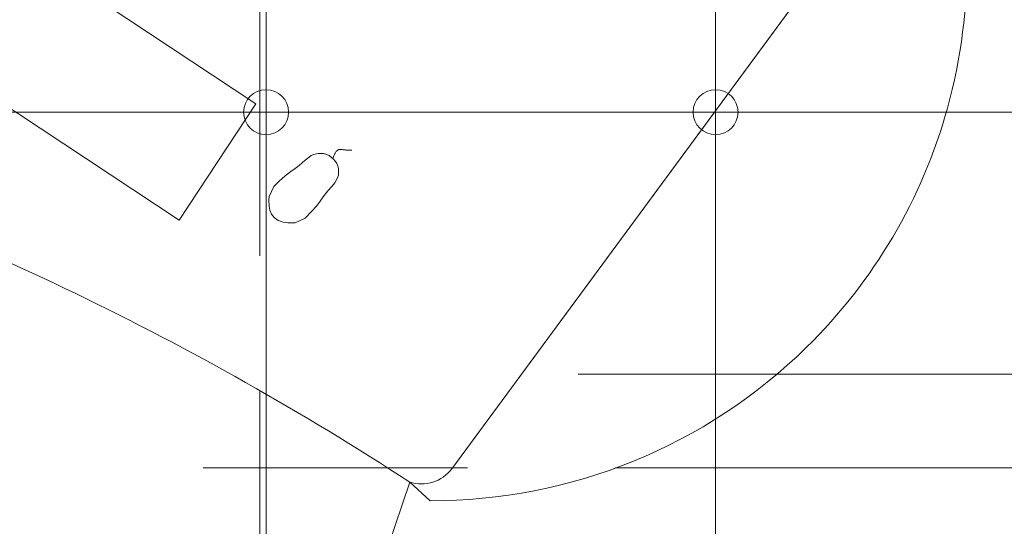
# Model space of a CAD drawing. Header units: metres. Extents: x -45 to 152, y -127 to 99.
# Tile 40 of 256: x -34.07 to -32.756, y -16.278 to -15.602. Entities that reach past the tile are written whole.
import ezdxf

# ---------------------------------------------------------------- set-up
doc = ezdxf.new("R2010")
doc.units = ezdxf.units.M
for name, pattern in [('Achsen 01', [5.291531, 3.175, -1.058062, 0.352704, -0.705764]), ('gestrichelt - 01', [2, 1, -1]), ('ISO-07 Punktiert', [0.889, 0.127, -0.762]), ('Raster 01', [2, 1, -1]), ('VW-01 Strichlinie kurz', [2, 1, -1])]:
    doc.linetypes.add(name, pattern=pattern)
for name, color, linetype, lineweight in [('013_Beton und Stahlbetonarbeiten-000 Unterzüge', 7, 'ISO-07 Punktiert', 13), ('036_Bodenbelagarbeiten-350 Doppelbodenelement', 7, 'Continuous', 9), ('_1.35m (3D)', 7, 'Continuous', 9), ('_GRU (2D)', 7, 'Continuous', 9), ('_OG 2 (2D)', 7, 'Continuous', 9)]:
    doc.layers.add(name, color=color, linetype=linetype, lineweight=lineweight)
for name, color, linetype, lineweight, true_color in [('ACTES-Einrichtung Aufsicht.', 7, 'Continuous', 9, 0xa6a6a6), ('AV1-Achsen', 1, 'Achsen 01', 18, 0xff0000), ('AV1-Bewegungsfläche', 7, 'gestrichelt - 01', 9, 0xd9d9d9), ('AV1-Raster', 7, 'Raster 01', 9, 0xa6a6a6)]:
    doc.layers.add(name, color=color, linetype=linetype, lineweight=lineweight, true_color=true_color)

# ---------------------------------------------------------------- blocks, each defined once
blk = doc.blocks.new('Group-2')
at = {"layer": 'AV1-Raster'}
for p, q in [((-33.75, -22.95), (-33.75, 1.35)), ((1.35, -16.2), (-40.5, -16.2))]:
    blk.add_line(p, q, dxfattribs=at)
blk = doc.blocks.new('1.35m (3D)')
at = {"layer": 'AV1-Raster', "color": 7}
blk.add_blockref('Group-2', (0, 0), dxfattribs=at)
blk = doc.blocks.new('Group-95')
at = {"layer": 'AV1-Bewegungsfläche', "color": 9, "flags": 128}
blk.add_lwpolyline([(-33.8668, -17.1674), (-33.5499, -16.2189, 0.063875), (-34.4696, -15.7745, 0.008083), (-34.592, -15.7358, 0.055453), (-35.4654, -15.5771), (-35.7221, -16.3246), (-35.7891, -16.5251)], format="xyb", close=True, dxfattribs=at)
at = {"color": 255, "transparency": 33554559}
blk.add_wipeout([(-32.8322, -15.7198), (-32.8461, -15.7645), (-32.863, -15.8082), (-32.8827, -15.8507), (-32.9051, -15.8918), (-32.9302, -15.9313), (-32.9578, -15.9691), (-32.9878, -16.0051), (-33.0202, -16.039), (-33.0721, -16.0853), (-33.1283, -16.1263), (-33.1882, -16.1616), (-33.2512, -16.191), (-33.3168, -16.2141), (-33.3844, -16.2307), (-33.4532, -16.2407), (-33.5227, -16.2439), (-33.5499, -16.2189), (-33.5423, -16.2208), (-33.5344, -16.2215), (-33.5266, -16.2209), (-33.5189, -16.2192), (-33.5117, -16.2162), (-33.5049, -16.2121), (-33.4989, -16.2071), (-33.4938, -16.2011), (-33.0986, -15.6643), (-33.0986, -15.6643), (-32.869, -15.3525), (-32.8641, -15.3442), (-32.8608, -15.335), (-32.8594, -15.3254), (-32.8598, -15.3156), (-32.8622, -15.3062), (-32.8663, -15.2974), (-32.8721, -15.2895), (-32.8792, -15.2829), (-32.8397, -15.3127), (-32.8259, -15.3624), (-32.8157, -15.413), (-32.8092, -15.4642), (-32.8064, -15.5157), (-32.8073, -15.5673), (-32.8119, -15.6187), (-32.8202, -15.6696)], dxfattribs=at).dxf.layer = 'ACTES-Einrichtung Aufsicht.'
at = {"layer": 'ACTES-Einrichtung Aufsicht.', "flags": 128}
blk.add_lwpolyline([(-32.8322, -15.7198, -0.131774), (-33.0202, -16.039, -0.197133), (-33.5227, -16.2439), (-33.5499, -16.2189, 0.325472), (-33.4938, -16.2011), (-33.0986, -15.6643), (-33.0986, -15.6643), (-32.869, -15.3525, 0.411112), (-32.8792, -15.2829), (-32.8397, -15.3127, -0.145377)], format="xyb", close=True, dxfattribs=at)
at = {"color": 255, "transparency": 33554687}
blk.add_wipeout([(-34.4696, -15.7745), (-34.4849, -15.7695), (-34.5001, -15.7645), (-34.5154, -15.7596), (-34.5307, -15.7547), (-34.546, -15.7499), (-34.5613, -15.7451), (-34.5766, -15.7404), (-34.592, -15.7358), (-34.699, -15.7054), (-34.8067, -15.678), (-34.9152, -15.6536), (-35.0243, -15.6323), (-35.1339, -15.6139), (-35.2441, -15.5986), (-35.3546, -15.5863), (-35.4654, -15.5771), (-35.4728, -15.5742), (-35.4797, -15.5702), (-35.4858, -15.5651), (-35.4911, -15.5591), (-35.4953, -15.5523), (-35.4984, -15.545), (-35.5003, -15.5372), (-35.501, -15.5293), (-35.501, -15.5292), (-35.501, -15.5291), (-35.501, -15.5291), (-35.501, -15.529), (-35.501, -15.5289), (-35.501, -15.5289), (-35.501, -15.5288), (-35.501, -15.5287), (-35.501, -14.475), (-35.4999, -14.4653), (-35.497, -14.456), (-35.4924, -14.4475), (-35.4861, -14.44), (-35.4786, -14.4338), (-35.47, -14.4293), (-35.4607, -14.4265), (-35.451, -14.4255), (-35.1068, -14.4406), (-34.7648, -14.4829), (-34.4273, -14.5523), (-34.0964, -14.6482), (-33.7741, -14.7701), (-33.4626, -14.9171), (-33.1636, -15.0884), (-32.8792, -15.2829), (-32.8792, -15.283), (-32.8791, -15.283), (-32.879, -15.2831), (-32.879, -15.2831), (-32.8789, -15.2832), (-32.8789, -15.2832), (-32.8788, -15.2833), (-32.8787, -15.2833), (-32.8792, -15.2829), (-32.8721, -15.2895), (-32.8663, -15.2974), (-32.8622, -15.3062), (-32.8598, -15.3156), (-32.8594, -15.3254), (-32.8608, -15.335), (-32.8641, -15.3442), (-32.869, -15.3525), (-33.4938, -16.2011), (-33.4989, -16.2071), (-33.5049, -16.2121), (-33.5117, -16.2162), (-33.5189, -16.2192), (-33.5266, -16.2209), (-33.5344, -16.2215), (-33.5423, -16.2208), (-33.5499, -16.2189), (-33.6582, -16.1507), (-33.7687, -16.086), (-33.8812, -16.0249), (-33.9956, -15.9674), (-34.1117, -15.9135), (-34.2295, -15.8634), (-34.3489, -15.817)], dxfattribs=at).dxf.layer = 'ACTES-Einrichtung Aufsicht.'
at = {"layer": 'ACTES-Einrichtung Aufsicht.'}
blk.add_line((-33.4938, -16.2011), (-32.869, -15.3525), dxfattribs=at)
at = {"layer": 'ACTES-Einrichtung Aufsicht.', "transparency": 33554534, "flags": 128}
blk.add_lwpolyline([(-34.4696, -15.7745, 0.008083), (-34.592, -15.7358, 0.055453), (-35.4654, -15.5771, -0.330906), (-35.501, -15.5293, 0.002569), (-35.501, -15.5287), (-35.501, -14.475, -0.41107), (-35.451, -14.4255, -0.160224), (-32.8792, -15.2829, -0.00305), (-32.8787, -15.2833), (-32.8792, -15.2829, -0.411112), (-32.869, -15.3525), (-33.4938, -16.2011, -0.325472), (-33.5499, -16.2189, 0.063875)], format="xyb", close=True, dxfattribs=at)
at = {"color": 255, "transparency": 33554559}
for points in [[(-34.2592, -15.6036), (-34.1566, -15.4484), (-33.7552, -15.7139), (-33.8578, -15.8691)], [(-33.6892, -15.789), (-33.6974, -15.7962), (-33.7029, -15.8003), (-33.7085, -15.8043), (-33.7162, -15.8101), (-33.7241, -15.8171), (-33.7313, -15.8243), (-33.7344, -15.8311), (-33.7375, -15.8378), (-33.7377, -15.8427), (-33.7374, -15.8507), (-33.7364, -15.8557), (-33.7342, -15.861), (-33.7307, -15.8657), (-33.7255, -15.8696), (-33.7189, -15.8719), (-33.7126, -15.873), (-33.7077, -15.8728), (-33.7029, -15.8726), (-33.6961, -15.8695), (-33.6893, -15.8664), (-33.6811, -15.8578), (-33.6743, -15.8505), (-33.6692, -15.8437), (-33.6653, -15.8381), (-33.6591, -15.83), (-33.6539, -15.8244), (-33.6498, -15.8194), (-33.6461, -15.8128), (-33.6451, -15.809), (-33.6447, -15.8045), (-33.6449, -15.8002), (-33.6458, -15.7972), (-33.6473, -15.7934), (-33.6491, -15.7907), (-33.6521, -15.7874), (-33.6536, -15.7858), (-33.6573, -15.7829), (-33.6604, -15.7815), (-33.665, -15.7801), (-33.6671, -15.78), (-33.6727, -15.7801), (-33.6778, -15.7814), (-33.6816, -15.7831), (-33.6842, -15.7849)]]:
    blk.add_wipeout(points, dxfattribs=at).dxf.layer = 'ACTES-Einrichtung Aufsicht.'
at = {"layer": 'ACTES-Einrichtung Aufsicht.', "flags": 128}
for points in [[(-34.2592, -15.6036), (-34.1566, -15.4484), (-33.7552, -15.7139), (-33.8578, -15.8691)], [(-33.6892, -15.789), (-33.6974, -15.7962), (-33.7029, -15.8003), (-33.7085, -15.8043), (-33.7162, -15.8101), (-33.7241, -15.8171), (-33.7313, -15.8243), (-33.7344, -15.8311), (-33.7375, -15.8378), (-33.7377, -15.8427), (-33.7374, -15.8507), (-33.7364, -15.8557), (-33.7342, -15.861), (-33.7307, -15.8657), (-33.7255, -15.8696), (-33.7189, -15.8719), (-33.7126, -15.873), (-33.7077, -15.8728), (-33.7029, -15.8726), (-33.6961, -15.8695), (-33.6893, -15.8664), (-33.6811, -15.8578), (-33.6743, -15.8505), (-33.6692, -15.8437), (-33.6653, -15.8381), (-33.6591, -15.83), (-33.6539, -15.8244), (-33.6498, -15.8194), (-33.6461, -15.8128), (-33.6451, -15.809), (-33.6447, -15.8045), (-33.6449, -15.8002), (-33.6458, -15.7972), (-33.6473, -15.7934), (-33.6491, -15.7907), (-33.6521, -15.7874), (-33.6536, -15.7858), (-33.6573, -15.7829), (-33.6604, -15.7815), (-33.665, -15.7801), (-33.6671, -15.78), (-33.6727, -15.7801), (-33.6778, -15.7814), (-33.6816, -15.7831), (-33.6842, -15.7849)]]:
    blk.add_lwpolyline(points, close=True, dxfattribs=at)
at = {"color": 255, "transparency": 33554559}
blk.add_wipeout([(-33.6524, -15.7871), (-33.6513, -15.784), (-33.6502, -15.7813), (-33.649, -15.7791), (-33.6477, -15.7773), (-33.6463, -15.776), (-33.6448, -15.7751), (-33.6433, -15.7747), (-33.6417, -15.7747), (-33.64, -15.775), (-33.6383, -15.7752), (-33.6365, -15.7754), (-33.6347, -15.7756), (-33.6329, -15.7757), (-33.631, -15.7758), (-33.629, -15.7758), (-33.627, -15.7759)], dxfattribs=at).dxf.layer = 'ACTES-Einrichtung Aufsicht.'
at = {"layer": 'ACTES-Einrichtung Aufsicht.'}
blk.add_open_spline([(-33.6524, -15.7871), (-33.6483, -15.7737), (-33.6351, -15.7758), (-33.627, -15.7759)], degree=2, dxfattribs=at)
blk = doc.blocks.new('Group-101')
at = {"layer": 'ACTES-Einrichtung Aufsicht.'}
blk.add_blockref('Group-95', (0, 0), dxfattribs=at)
blk = doc.blocks.new('OG 2 (2D)')
at = {"layer": 'ACTES-Einrichtung Aufsicht.'}
blk.add_blockref('Group-101', (0, 0), dxfattribs=at)
at = {"layer": '013_Beton und Stahlbetonarbeiten-000 Unterzüge', "linetype": 'VW-01 Strichlinie kurz', "flags": 128}
blk.add_lwpolyline([(-39.025, -16.375), (-39.025, -16.075), (-23.075, -16.075), (-23.075, -16.375)], close=True, dxfattribs=at)
at = {"layer": '036_Bodenbelagarbeiten-350 Doppelbodenelement', "color": 230, "linetype": 'Continuous', "flags": 128}
for points in [[(-34.3416, -15.125), (-33.7416, -15.125), (-33.7416, -15.725), (-34.3416, -15.725)], [(-33.7416, -15.125), (-33.1416, -15.125), (-33.1416, -15.725), (-33.7416, -15.725)], [(-33.1416, -15.125), (-32.5416, -15.125), (-32.5416, -15.725), (-33.1416, -15.725)], [(-34.3416, -15.725), (-33.7416, -15.725), (-33.7416, -16.325), (-34.3416, -16.325)], [(-33.7416, -15.725), (-33.1416, -15.725), (-33.1416, -16.325), (-33.7416, -16.325)], [(-33.1416, -15.725), (-32.5416, -15.725), (-32.5416, -16.325), (-33.1416, -16.325)]]:
    blk.add_lwpolyline(points, close=True, dxfattribs=at)
at = {"layer": '036_Bodenbelagarbeiten-350 Doppelbodenelement', "color": 230, "lineweight": 18}
for centre in [(-33.7416, -15.725), (-33.1416, -15.725)]:
    blk.add_circle(centre, 0.03, dxfattribs=at)
blk = doc.blocks.new('Group-735')
at = {"layer": 'AV1-Achsen'}
blk.add_line((-33.75, -26.5), (-33.75, 4.9), dxfattribs=at)
blk = doc.blocks.new('Group-738')
at = {"layer": 'AV1-Achsen'}
blk.add_line((-43.35, -16.2), (4.2, -16.2), dxfattribs=at)
blk = doc.blocks.new('GRU (2D)')
at = {"layer": 'AV1-Achsen', "color": 7}
for name in ['Group-735', 'Group-738']:
    blk.add_blockref(name, (0, 0), dxfattribs=at)

msp = doc.modelspace()

# ---------------------------------------------------------------- block references
at = {"layer": '_1.35m (3D)'}
msp.add_blockref('1.35m (3D)', (0, 0), dxfattribs=at)

# ---------------------------------------------------------------- next in the draw order: block references
at = {"layer": '_OG 2 (2D)'}
msp.add_blockref('OG 2 (2D)', (0, 0), dxfattribs=at)

# ---------------------------------------------------------------- next in the draw order: block references
at = {"layer": '_GRU (2D)'}
msp.add_blockref('GRU (2D)', (0, 0), dxfattribs=at)

doc.saveas('drawing.dxf')
